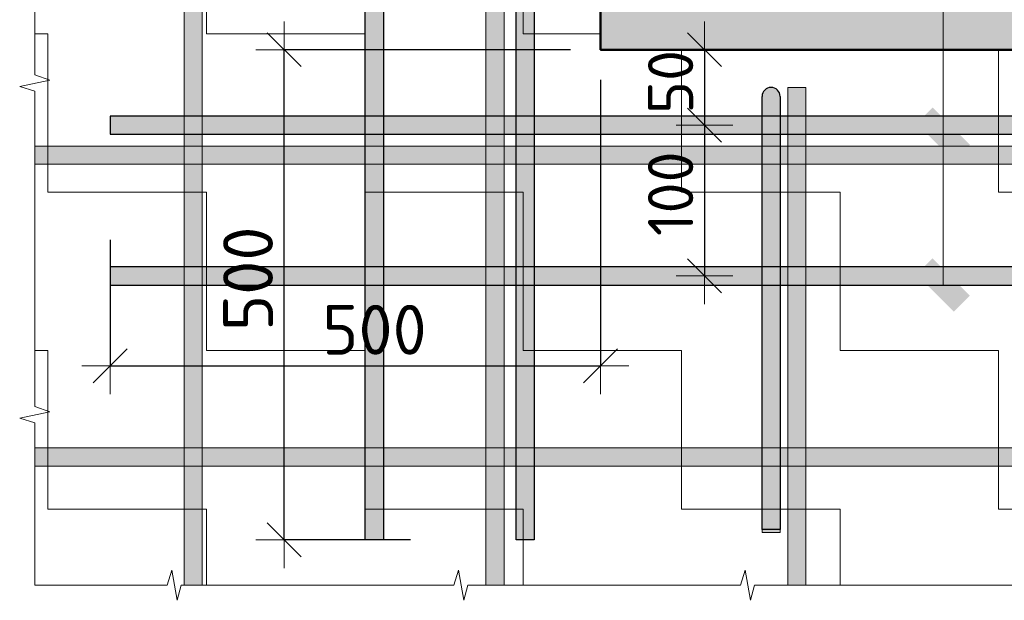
# Model space of a CAD drawing. Header units: metres. Extents: x -38 to 93, y -15 to 21.
# Tile 141 of 152: x 73.796 to 74.449, y 8.025 to 8.409. Entities that reach past the tile are written whole.
import ezdxf

# ---------------------------------------------------------------- set-up
doc = ezdxf.new("R2010")
doc.units = ezdxf.units.M
doc.header["$PDMODE"] = 65
doc.layers.add('XR$4$_3898', color=7, linetype='Continuous')
doc.layers.add('XR$6$_3898', color=7, linetype='Continuous')
doc.layers.add('XR$4$Размерная линия_ общее', color=7, linetype='Continuous', lineweight=13)
doc.layers.add('XR$6$Размерная линия_ общее', color=7, linetype='Continuous', lineweight=13)
doc.styles.add('ISOCPEUR', font='txt')
doc.dimstyles.new('DIMSTYLE_21', dxfattribs={"dimtxt": 0.03, "dimasz": 0.0375, "dimexe": 0, "dimexo": 1e-06, "dimgap": 0.015, "dimtad": 2, "dimdec": 0, "dimlfac": 1000, "dimrnd": 1, "dimzin": 12, "dimdsep": 46, "dimtxsty": 'ISOCPEUR', "dimblk1": 'ALL_ML_STRICH', "dimblk2": 'ALL_ML_STRICH', "dimsah": 1, "dimcen": 0, "dimse1": 1, "dimse2": 1, "dimclrd": 7, "dimclre": 256, "dimclrt": 7, "dimadec": 0, "dimazin": 0, "dimtfac": 1, "dimtdec": 0, "dimtix": 1, "dimtmove": 2, "dimatfit": 3, "dimfxl": 0, "dimtvp": 1.2, "dimtzin": 0, "dimlwd": 0, "dimlwe": -3, "dimarcsym": 0})
doc.dimstyles.new('DIMSTYLE_22', dxfattribs={"dimtxt": 0.03, "dimasz": 0.0375, "dimexe": 0, "dimexo": 1e-06, "dimgap": 0.015, "dimtad": 2, "dimdec": 0, "dimlfac": 1000, "dimrnd": 1, "dimzin": 12, "dimdsep": 46, "dimtxsty": 'ISOCPEUR', "dimblk1": 'ALL_ML_STRICH', "dimblk2": 'ALL_ML_STRICH', "dimsah": 1, "dimcen": 0, "dimse1": 1, "dimse2": 1, "dimclrd": 7, "dimclre": 256, "dimclrt": 7, "dimadec": 0, "dimazin": 0, "dimtfac": 1, "dimtdec": 0, "dimtix": 1, "dimtmove": 2, "dimatfit": 3, "dimfxl": 0, "dimtzin": 0, "dimlwd": 0, "dimlwe": -3, "dimarcsym": 0})
doc.dimstyles.new('DIMSTYLE_23', dxfattribs={"dimtxt": 0.03, "dimasz": 0.0375, "dimexe": 0, "dimexo": 1e-06, "dimgap": 0.015, "dimtad": 2, "dimdec": 0, "dimlfac": 1000, "dimrnd": 1, "dimzin": 12, "dimdsep": 46, "dimtxsty": 'ISOCPEUR', "dimblk1": 'ALL_ML_STRICH', "dimblk2": 'ALL_ML_STRICH', "dimsah": 1, "dimcen": 0, "dimse1": 1, "dimse2": 1, "dimclrd": 7, "dimclre": 256, "dimclrt": 7, "dimadec": 0, "dimazin": 0, "dimtfac": 1, "dimtdec": 0, "dimtix": 1, "dimtmove": 2, "dimatfit": 3, "dimfxl": 0, "dimtvp": 1.2, "dimtzin": 0, "dimlwd": 0, "dimlwe": -3, "dimarcsym": 0})
doc.dimstyles.new('DIMSTYLE_24', dxfattribs={"dimtxt": 0.03, "dimasz": 0.0375, "dimexe": 0, "dimexo": 1e-06, "dimgap": 0.015, "dimtad": 2, "dimdec": 0, "dimlfac": 1000, "dimrnd": 1, "dimzin": 12, "dimdsep": 46, "dimtxsty": 'ISOCPEUR', "dimblk1": 'ALL_ML_STRICH', "dimblk2": 'ALL_ML_STRICH', "dimsah": 1, "dimcen": 0, "dimse1": 1, "dimse2": 1, "dimclrd": 7, "dimclre": 256, "dimclrt": 7, "dimadec": 0, "dimazin": 0, "dimtfac": 1, "dimtdec": 0, "dimtix": 1, "dimtmove": 2, "dimatfit": 3, "dimfxl": 0, "dimtzin": 0, "dimlwd": 0, "dimlwe": -3, "dimarcsym": 0})
doc.dimstyles.new('DIMSTYLE_8', dxfattribs={"dimtxt": 0.033, "dimasz": 0.0375, "dimexe": 0, "dimexo": 0, "dimgap": 0.0165, "dimtad": 2, "dimdec": 0, "dimlfac": 1000, "dimrnd": 1, "dimzin": 12, "dimdsep": 46, "dimtxsty": 'ISOCPEUR', "dimblk1": 'ALL_ML_STRICH', "dimblk2": 'ALL_ML_STRICH', "dimsah": 1, "dimcen": 0, "dimclrd": 7, "dimclre": 256, "dimclrt": 7, "dimadec": 0, "dimazin": 0, "dimtfac": 1, "dimtdec": 0, "dimtix": 1, "dimtmove": 2, "dimatfit": 3, "dimfxl": 0, "dimtzin": 0, "dimlwd": 0, "dimlwe": -3, "dimarcsym": 0})
pattern_1 = [(0, (0.21, 0.21), (0.105, 0.105), [0.105, -0.105]), (90, (0.21, 0.21), (-0.105, 0.105), [0.105, -0.105])]

# ---------------------------------------------------------------- blocks, each defined once
blk = doc.blocks.new('СЛОЖНЫЙ_ОБЪЕКТ_2')
at = {"linetype": 'Continuous', "lineweight": 13, "transparency": 33554687}
blk.add_hatch(color=7, dxfattribs=at).paths.add_polyline_path([(74.11738, 8.0346), (74.11738, 8.6946), (74.10538, 8.6946), (74.10538, 8.0346)])
at = {"color": 7, "linetype": 'Continuous', "lineweight": 13, "transparency": 33554687}
blk.add_lwpolyline([(74.11738, 8.0346), (74.11738, 8.6946), (74.10538, 8.6946), (74.10538, 8.0346), (74.11738, 8.0346)], close=True, dxfattribs=at)
blk = doc.blocks.new('СЛОЖНЫЙ_ОБЪЕКТ_3')
at = {"linetype": 'Continuous', "lineweight": 13, "transparency": 33554687}
blk.add_hatch(color=7, dxfattribs=at).paths.add_polyline_path([(73.91738, 8.0346), (73.91738, 8.6946), (73.90538, 8.6946), (73.90538, 8.0346)])
at = {"color": 7, "linetype": 'Continuous', "lineweight": 13, "transparency": 33554687}
blk.add_lwpolyline([(73.91738, 8.0346), (73.91738, 8.6946), (73.90538, 8.6946), (73.90538, 8.0346), (73.91738, 8.0346)], close=True, dxfattribs=at)
blk = doc.blocks.new('ЭЛЕМЕНТ_УЗОРА_4')
at = {"color": 7, "linetype": 'Continuous', "lineweight": 13, "transparency": 33554687}
blk.add_line((73.80638, 8.0346), (73.80638, 8.0346), dxfattribs=at)
for points in [[(73.80638, 8.2546), (73.80638, 8.36218), (73.79638, 8.36526), (73.81638, 8.36944), (73.80638, 8.37296), (73.80638, 8.4746)], [(73.80638, 8.0346), (73.80638, 8.0346), (73.80638, 8.14218), (73.79638, 8.14526), (73.81638, 8.14944), (73.80638, 8.15296), (73.80638, 8.2546)], [(73.99638, 8.0346), (73.90347, 8.0346), (73.90081, 8.0246), (73.8972, 8.0446), (73.89416, 8.0346), (73.80638, 8.0346)], [(74.18638, 8.0346), (74.09347, 8.0346), (74.09081, 8.0246), (74.0872, 8.0446), (74.08416, 8.0346), (73.99638, 8.0346)], [(74.37638, 8.0346), (74.28347, 8.0346), (74.28081, 8.0246), (74.2772, 8.0446), (74.27416, 8.0346), (74.18638, 8.0346)], [(74.56638, 8.0346), (74.47347, 8.0346), (74.47081, 8.0246), (74.4672, 8.0446), (74.46416, 8.0346), (74.37638, 8.0346)]]:
    blk.add_lwpolyline(points, dxfattribs=at)
blk = doc.blocks.new('СЛОЖНЫЙ_ОБЪЕКТ_4')
at = {"linetype": 'Continuous', "lineweight": 13, "transparency": 33554687}
blk.add_hatch(color=7, dxfattribs=at).paths.add_polyline_path([(73.80638, 8.3256), (74.75638, 8.3256), (74.75638, 8.3136), (73.80638, 8.3136)], flags=16)
at = {"color": 7, "linetype": 'Continuous', "lineweight": 13, "transparency": 33554687}
blk.add_lwpolyline([(73.80638, 8.3256), (74.75638, 8.3256), (74.75638, 8.3136), (73.80638, 8.3136), (73.80638, 8.3256)], close=True, dxfattribs=at)
blk = doc.blocks.new('СЛОЖНЫЙ_ОБЪЕКТ_5')
at = {"linetype": 'Continuous', "lineweight": 13, "transparency": 33554687}
blk.add_hatch(color=7, dxfattribs=at).paths.add_polyline_path([(73.80638, 8.1256), (74.75638, 8.1256), (74.75638, 8.1136), (73.80638, 8.1136)], flags=16)
at = {"color": 7, "linetype": 'Continuous', "lineweight": 13, "transparency": 33554687}
blk.add_lwpolyline([(73.80638, 8.1256), (74.75638, 8.1256), (74.75638, 8.1136), (73.80638, 8.1136), (73.80638, 8.1256)], close=True, dxfattribs=at)
blk = doc.blocks.new('СЛОЖНЫЙ_ОБЪЕКТ_6')
at = {"linetype": 'Continuous', "lineweight": 25, "transparency": 33554687}
blk.add_hatch(color=8, dxfattribs=at).paths.add_polyline_path([(73.85638, 8.3336), (74.75638, 8.3336), (74.75638, 8.3456), (73.85638, 8.3456)])
at = {"color": 7, "linetype": 'Continuous', "lineweight": 25, "transparency": 33554687}
blk.add_line((73.85638, 8.3336), (74.75638, 8.3336), dxfattribs=at)
blk.add_lwpolyline([(74.75638, 8.3456), (73.85638, 8.3456), (73.85638, 8.3336)], dxfattribs=at)
blk = doc.blocks.new('СЛОЖНЫЙ_ОБЪЕКТ_7')
at = {"linetype": 'Continuous', "lineweight": 25, "true_color": 0x5f5f5f, "transparency": 33554687}
blk.add_hatch(color=251, dxfattribs=at).paths.add_polyline_path([(74.12538, 8.0646), (74.12538, 8.6946), (74.13738, 8.6946), (74.13738, 8.0646)], flags=16)
at = {"color": 7, "linetype": 'Continuous', "lineweight": 25, "transparency": 33554687}
blk.add_line((74.12538, 8.0646), (74.12538, 8.6946), dxfattribs=at)
blk.add_lwpolyline([(74.13738, 8.6946), (74.13738, 8.0646), (74.12538, 8.0646)], dxfattribs=at)
blk = doc.blocks.new('СЛОЖНЫЙ_ОБЪЕКТ_10')
at = {"linetype": 'Continuous', "lineweight": 13, "true_color": 0xc5c5c5, "transparency": 33554687}
for points in [[(74.2889, 8.36104), (74.28953, 8.36213), (74.29036, 8.36306), (74.29138, 8.3638), (74.29253, 8.36431), (74.29375, 8.36457), (74.29501, 8.36457), (74.29623, 8.36431), (74.29738, 8.3638), (74.29839, 8.36306), (74.29923, 8.36213), (74.29986, 8.36104), (74.30025, 8.35985), (74.30038, 8.3586), (74.30038, 8.0716), (74.28838, 8.0716), (74.28838, 8.3586), (74.28851, 8.35985)], [(74.28838, 8.0716), (74.30038, 8.0716), (74.30038, 8.0696), (74.28838, 8.0696)]]:
    blk.add_hatch(color=9, dxfattribs=at).paths.add_polyline_path(points, flags=16)
at = {"color": 7, "linetype": 'Continuous', "lineweight": 25, "transparency": 33554687}
blk.add_lwpolyline([(74.30038, 8.3586), (74.30038, 8.0716), (74.28838, 8.0716), (74.28838, 8.3586)], dxfattribs=at)
at = {"color": 7, "linetype": 'Continuous', "lineweight": 13, "transparency": 33554687}
blk.add_lwpolyline([(74.28838, 8.0716), (74.30038, 8.0716), (74.30038, 8.0696), (74.28838, 8.0696), (74.28838, 8.0716)], close=True, dxfattribs=at)
at = {"color": 7, "linetype": 'Continuous', "lineweight": 25, "transparency": 33554687}
blk.add_arc((74.29438, 8.3586), 0.006, 0, 180, dxfattribs=at)
blk = doc.blocks.new('СЛОЖНЫЙ_ОБЪЕКТ_12')
at = {"linetype": 'Continuous', "lineweight": 13, "transparency": 33554687}
blk.add_hatch(color=7, dxfattribs=at).paths.add_polyline_path([(74.31738, 8.0346), (74.31738, 8.3646), (74.30538, 8.3646), (74.30538, 8.0346)])
at = {"color": 7, "linetype": 'Continuous', "lineweight": 13, "transparency": 33554687}
blk.add_lwpolyline([(74.31738, 8.0346), (74.31738, 8.3646), (74.30538, 8.3646), (74.30538, 8.0346), (74.31738, 8.0346)], close=True, dxfattribs=at)
blk = doc.blocks.new('СЛОЖНЫЙ_ОБЪЕКТ_16')
at = {"linetype": 'Continuous', "lineweight": 25, "true_color": 0x5f5f5f, "transparency": 33554687}
blk.add_hatch(color=251, dxfattribs=at).paths.add_polyline_path([(74.02538, 8.0646), (74.02538, 8.6946), (74.03738, 8.6946), (74.03738, 8.0646)], flags=16)
at = {"color": 7, "linetype": 'Continuous', "lineweight": 25, "transparency": 33554687}
blk.add_line((74.02538, 8.0646), (74.02538, 8.6946), dxfattribs=at)
blk.add_lwpolyline([(74.03738, 8.6946), (74.03738, 8.0646), (74.02538, 8.0646)], dxfattribs=at)
blk = doc.blocks.new('СЛОЖНЫЙ_ОБЪЕКТ_17')
at = {"linetype": 'Continuous', "lineweight": 25, "transparency": 33554687}
blk.add_hatch(color=8, dxfattribs=at).paths.add_polyline_path([(73.85638, 8.2336), (74.75638, 8.2336), (74.75638, 8.2456), (73.85638, 8.2456)])
at = {"color": 7, "linetype": 'Continuous', "lineweight": 25, "transparency": 33554687}
blk.add_line((73.85638, 8.2336), (74.75638, 8.2336), dxfattribs=at)
blk.add_lwpolyline([(74.75638, 8.2456), (73.85638, 8.2456), (73.85638, 8.2336)], dxfattribs=at)
blk = doc.blocks.new('ALL_ML_STRICH')
at = {"color": 0, "linetype": 'ByBlock', "lineweight": -2}
for p, q in [((0, -0.5), (0, 0.5)), ((-0.3, -0.3), (0.3, 0.3)), ((-1, 0), (0.5, 0))]:
    blk.add_line(p, q, dxfattribs=at)
blk = doc.blocks.new('*D152')
at = {"layer": 'DEFPOINTS', "color": 7, "linetype": 'Continuous', "lineweight": 13, "transparency": 33554687}
for p in [(74.22364, 8.3896), (74.25028, 8.3896), (74.22137, 8.3396)]:
    blk.add_point(p, dxfattribs=at)
at = {"layer": 'XR$4$Размерная линия_ общее', "color": 7, "linetype": 'Continuous', "lineweight": -2, "transparency": 33554687}
blk.add_line((74.25028, 8.3896), (74.25028, 8.3396), dxfattribs=at)
at = {"layer": 'XR$4$Размерная линия_ общее', "color": 7, "linetype": 'Continuous', "lineweight": 13, "transparency": 33554687, "xscale": 0.0375, "yscale": 0.0375, "zscale": 0.0375}
for p, rotation in [((74.25028, 8.3896), 90), ((74.25028, 8.3396), 270)]:
    blk.add_blockref('ALL_ML_STRICH', p, dxfattribs=dict(at, rotation=rotation))
at = {"layer": 'XR$4$Размерная линия_ общее', "color": 7, "linetype": 'Continuous', "lineweight": 13, "transparency": 33554687, "insert": (74.22778, 8.36822), "char_height": 0.03, "width": 0.06, "attachment_point": 5, "rotation": 90, "style": 'ISOCPEUR'}
blk.add_mtext('\\A1;{50}', dxfattribs=at)
blk = doc.blocks.new('*D153')
at = {"layer": 'DEFPOINTS', "color": 7, "linetype": 'Continuous', "lineweight": 13, "transparency": 33554687}
for p in [(74.22137, 8.3396), (74.25028, 8.3396), (74.22364, 8.2396)]:
    blk.add_point(p, dxfattribs=at)
at = {"layer": 'XR$4$Размерная линия_ общее', "color": 7, "linetype": 'Continuous', "lineweight": -2, "transparency": 33554687}
blk.add_line((74.25028, 8.3396), (74.25028, 8.2396), dxfattribs=at)
at = {"layer": 'XR$4$Размерная линия_ общее', "color": 7, "linetype": 'Continuous', "lineweight": 13, "transparency": 33554687, "xscale": 0.0375, "yscale": 0.0375, "zscale": 0.0375}
for p, rotation in [((74.25028, 8.3396), 90), ((74.25028, 8.2396), 270)]:
    blk.add_blockref('ALL_ML_STRICH', p, dxfattribs=dict(at, rotation=rotation))
at = {"layer": 'XR$4$Размерная линия_ общее', "color": 7, "linetype": 'Continuous', "lineweight": 13, "transparency": 33554687, "insert": (74.22778, 8.2941), "char_height": 0.03, "width": 0.09, "attachment_point": 5, "rotation": 90, "style": 'ISOCPEUR'}
blk.add_mtext('\\A1;{100}', dxfattribs=at)
blk = doc.blocks.new('*D160')
at = {"layer": 'DEFPOINTS', "color": 7, "linetype": 'Continuous', "lineweight": 13, "transparency": 33554687}
for p in [(74.18138, 8.3896), (73.85638, 8.2836), (73.85638, 8.17994)]:
    blk.add_point(p, dxfattribs=at)
at = {"layer": 'XR$4$Размерная линия_ общее', "color": 253, "linetype": 'Continuous', "lineweight": -2, "true_color": 0xa0a0a0, "transparency": 33554687}
for p, q in [((74.18138, 8.3696), (74.18138, 8.17994)), ((73.85638, 8.2636), (73.85638, 8.17994))]:
    blk.add_line(p, q, dxfattribs=at)
at = {"layer": 'XR$4$Размерная линия_ общее', "color": 7, "linetype": 'Continuous', "lineweight": -2, "transparency": 33554687}
blk.add_line((73.85638, 8.17994), (74.18138, 8.17994), dxfattribs=at)
at = {"layer": 'XR$4$Размерная линия_ общее', "color": 7, "linetype": 'Continuous', "lineweight": 13, "transparency": 33554687, "xscale": 0.0375, "yscale": 0.0375, "zscale": 0.0375, "rotation": 180}
blk.add_blockref('ALL_ML_STRICH', (73.85638, 8.17994), dxfattribs=at)
at = {"layer": 'XR$4$Размерная линия_ общее', "color": 7, "linetype": 'Continuous', "lineweight": 13, "transparency": 33554687, "xscale": 0.0375, "yscale": 0.0375, "zscale": 0.0375}
blk.add_blockref('ALL_ML_STRICH', (74.18138, 8.17994), dxfattribs=at)
at = {"layer": 'XR$4$Размерная линия_ общее', "color": 7, "linetype": 'Continuous', "lineweight": 13, "transparency": 33554687, "insert": (73.99688, 8.22044), "char_height": 0.033, "width": 0.00165, "attachment_point": 1, "line_spacing_factor": 0.60241, "style": 'ISOCPEUR'}
blk.add_mtext('500', dxfattribs=at)
blk = doc.blocks.new('*D161')
at = {"layer": 'DEFPOINTS', "color": 7, "linetype": 'Continuous', "lineweight": 13, "transparency": 33554687}
for p in [(74.18138, 8.3896), (73.97172, 8.0646), (74.07538, 8.0646)]:
    blk.add_point(p, dxfattribs=at)
at = {"layer": 'XR$4$Размерная линия_ общее', "color": 253, "linetype": 'Continuous', "lineweight": -2, "true_color": 0xa0a0a0, "transparency": 33554687}
for p, q in [((74.16138, 8.3896), (73.97172, 8.3896)), ((74.05538, 8.0646), (73.97172, 8.0646))]:
    blk.add_line(p, q, dxfattribs=at)
at = {"layer": 'XR$4$Размерная линия_ общее', "color": 7, "linetype": 'Continuous', "lineweight": -2, "transparency": 33554687}
blk.add_line((73.97172, 8.0646), (73.97172, 8.3896), dxfattribs=at)
at = {"layer": 'XR$4$Размерная линия_ общее', "color": 7, "linetype": 'Continuous', "lineweight": 13, "transparency": 33554687, "xscale": 0.0375, "yscale": 0.0375, "zscale": 0.0375}
for p, rotation in [((73.97172, 8.3896), 90), ((73.97172, 8.0646), 270)]:
    blk.add_blockref('ALL_ML_STRICH', p, dxfattribs=dict(at, rotation=rotation))
at = {"layer": 'XR$4$Размерная линия_ общее', "color": 7, "linetype": 'Continuous', "lineweight": 13, "transparency": 33554687, "insert": (73.93122, 8.2031), "char_height": 0.033, "width": 0.00165, "attachment_point": 1, "rotation": 90, "line_spacing_factor": 0.60241, "style": 'ISOCPEUR'}
blk.add_mtext('500', dxfattribs=at)
blk = doc.blocks.new('СЛОЖНЫЙ_ОБЪЕКТ_44')
at = {"linetype": 'Continuous', "lineweight": 13, "transparency": 33554687}
blk.add_hatch(color=7, dxfattribs=at).paths.add_polyline_path([(74.11738, 8.0346), (74.11738, 8.6946), (74.10538, 8.6946), (74.10538, 8.0346)])
at = {"color": 7, "linetype": 'Continuous', "lineweight": 13, "transparency": 33554687}
blk.add_lwpolyline([(74.11738, 8.0346), (74.11738, 8.6946), (74.10538, 8.6946), (74.10538, 8.0346), (74.11738, 8.0346)], close=True, dxfattribs=at)
blk = doc.blocks.new('СЛОЖНЫЙ_ОБЪЕКТ_45')
at = {"linetype": 'Continuous', "lineweight": 13, "transparency": 33554687}
blk.add_hatch(color=7, dxfattribs=at).paths.add_polyline_path([(73.91738, 8.0346), (73.91738, 8.6946), (73.90538, 8.6946), (73.90538, 8.0346)])
at = {"color": 7, "linetype": 'Continuous', "lineweight": 13, "transparency": 33554687}
blk.add_lwpolyline([(73.91738, 8.0346), (73.91738, 8.6946), (73.90538, 8.6946), (73.90538, 8.0346), (73.91738, 8.0346)], close=True, dxfattribs=at)
blk = doc.blocks.new('ЭЛЕМЕНТ_УЗОРА_25')
at = {"color": 7, "linetype": 'Continuous', "lineweight": 13, "transparency": 33554687}
blk.add_line((73.80638, 8.0346), (73.80638, 8.0346), dxfattribs=at)
for points in [[(73.80638, 8.2546), (73.80638, 8.36218), (73.79638, 8.36526), (73.81638, 8.36944), (73.80638, 8.37296), (73.80638, 8.4746)], [(73.80638, 8.0346), (73.80638, 8.0346), (73.80638, 8.14218), (73.79638, 8.14526), (73.81638, 8.14944), (73.80638, 8.15296), (73.80638, 8.2546)], [(73.99638, 8.0346), (73.90347, 8.0346), (73.90081, 8.0246), (73.8972, 8.0446), (73.89416, 8.0346), (73.80638, 8.0346)], [(74.18638, 8.0346), (74.09347, 8.0346), (74.09081, 8.0246), (74.0872, 8.0446), (74.08416, 8.0346), (73.99638, 8.0346)], [(74.37638, 8.0346), (74.28347, 8.0346), (74.28081, 8.0246), (74.2772, 8.0446), (74.27416, 8.0346), (74.18638, 8.0346)], [(74.56638, 8.0346), (74.47347, 8.0346), (74.47081, 8.0246), (74.4672, 8.0446), (74.46416, 8.0346), (74.37638, 8.0346)]]:
    blk.add_lwpolyline(points, dxfattribs=at)
blk = doc.blocks.new('СЛОЖНЫЙ_ОБЪЕКТ_46')
at = {"linetype": 'Continuous', "lineweight": 13, "transparency": 33554687}
blk.add_hatch(color=7, dxfattribs=at).paths.add_polyline_path([(73.80638, 8.3256), (74.75638, 8.3256), (74.75638, 8.3136), (73.80638, 8.3136)], flags=16)
at = {"color": 7, "linetype": 'Continuous', "lineweight": 13, "transparency": 33554687}
blk.add_lwpolyline([(73.80638, 8.3256), (74.75638, 8.3256), (74.75638, 8.3136), (73.80638, 8.3136), (73.80638, 8.3256)], close=True, dxfattribs=at)
blk = doc.blocks.new('СЛОЖНЫЙ_ОБЪЕКТ_47')
at = {"linetype": 'Continuous', "lineweight": 13, "transparency": 33554687}
blk.add_hatch(color=7, dxfattribs=at).paths.add_polyline_path([(73.80638, 8.1256), (74.75638, 8.1256), (74.75638, 8.1136), (73.80638, 8.1136)], flags=16)
at = {"color": 7, "linetype": 'Continuous', "lineweight": 13, "transparency": 33554687}
blk.add_lwpolyline([(73.80638, 8.1256), (74.75638, 8.1256), (74.75638, 8.1136), (73.80638, 8.1136), (73.80638, 8.1256)], close=True, dxfattribs=at)
blk = doc.blocks.new('СЛОЖНЫЙ_ОБЪЕКТ_48')
at = {"linetype": 'Continuous', "lineweight": 25, "transparency": 33554687}
blk.add_hatch(color=8, dxfattribs=at).paths.add_polyline_path([(73.85638, 8.3336), (74.75638, 8.3336), (74.75638, 8.3456), (73.85638, 8.3456)])
at = {"color": 7, "linetype": 'Continuous', "lineweight": 25, "transparency": 33554687}
blk.add_line((73.85638, 8.3336), (74.75638, 8.3336), dxfattribs=at)
blk.add_lwpolyline([(74.75638, 8.3456), (73.85638, 8.3456), (73.85638, 8.3336)], dxfattribs=at)
blk = doc.blocks.new('СЛОЖНЫЙ_ОБЪЕКТ_49')
at = {"linetype": 'Continuous', "lineweight": 25, "true_color": 0x5f5f5f, "transparency": 33554687}
blk.add_hatch(color=251, dxfattribs=at).paths.add_polyline_path([(74.12538, 8.0646), (74.12538, 8.6946), (74.13738, 8.6946), (74.13738, 8.0646)], flags=16)
at = {"color": 7, "linetype": 'Continuous', "lineweight": 25, "transparency": 33554687}
blk.add_line((74.12538, 8.0646), (74.12538, 8.6946), dxfattribs=at)
blk.add_lwpolyline([(74.13738, 8.6946), (74.13738, 8.0646), (74.12538, 8.0646)], dxfattribs=at)
blk = doc.blocks.new('СЛОЖНЫЙ_ОБЪЕКТ_52')
at = {"linetype": 'Continuous', "lineweight": 13, "true_color": 0xc5c5c5, "transparency": 33554687}
for points in [[(74.2889, 8.36104), (74.28953, 8.36213), (74.29036, 8.36306), (74.29138, 8.3638), (74.29253, 8.36431), (74.29375, 8.36457), (74.29501, 8.36457), (74.29623, 8.36431), (74.29738, 8.3638), (74.29839, 8.36306), (74.29923, 8.36213), (74.29986, 8.36104), (74.30025, 8.35985), (74.30038, 8.3586), (74.30038, 8.0716), (74.28838, 8.0716), (74.28838, 8.3586), (74.28851, 8.35985)], [(74.28838, 8.0716), (74.30038, 8.0716), (74.30038, 8.0696), (74.28838, 8.0696)]]:
    blk.add_hatch(color=9, dxfattribs=at).paths.add_polyline_path(points, flags=16)
at = {"color": 7, "linetype": 'Continuous', "lineweight": 25, "transparency": 33554687}
blk.add_lwpolyline([(74.30038, 8.3586), (74.30038, 8.0716), (74.28838, 8.0716), (74.28838, 8.3586)], dxfattribs=at)
at = {"color": 7, "linetype": 'Continuous', "lineweight": 13, "transparency": 33554687}
blk.add_lwpolyline([(74.28838, 8.0716), (74.30038, 8.0716), (74.30038, 8.0696), (74.28838, 8.0696), (74.28838, 8.0716)], close=True, dxfattribs=at)
at = {"color": 7, "linetype": 'Continuous', "lineweight": 25, "transparency": 33554687}
blk.add_arc((74.29438, 8.3586), 0.006, 0, 180, dxfattribs=at)
blk = doc.blocks.new('СЛОЖНЫЙ_ОБЪЕКТ_54')
at = {"linetype": 'Continuous', "lineweight": 13, "transparency": 33554687}
blk.add_hatch(color=7, dxfattribs=at).paths.add_polyline_path([(74.31738, 8.0346), (74.31738, 8.3646), (74.30538, 8.3646), (74.30538, 8.0346)])
at = {"color": 7, "linetype": 'Continuous', "lineweight": 13, "transparency": 33554687}
blk.add_lwpolyline([(74.31738, 8.0346), (74.31738, 8.3646), (74.30538, 8.3646), (74.30538, 8.0346), (74.31738, 8.0346)], close=True, dxfattribs=at)
blk = doc.blocks.new('СЛОЖНЫЙ_ОБЪЕКТ_58')
at = {"linetype": 'Continuous', "lineweight": 25, "true_color": 0x5f5f5f, "transparency": 33554687}
blk.add_hatch(color=251, dxfattribs=at).paths.add_polyline_path([(74.02538, 8.0646), (74.02538, 8.6946), (74.03738, 8.6946), (74.03738, 8.0646)], flags=16)
at = {"color": 7, "linetype": 'Continuous', "lineweight": 25, "transparency": 33554687}
blk.add_line((74.02538, 8.0646), (74.02538, 8.6946), dxfattribs=at)
blk.add_lwpolyline([(74.03738, 8.6946), (74.03738, 8.0646), (74.02538, 8.0646)], dxfattribs=at)
blk = doc.blocks.new('СЛОЖНЫЙ_ОБЪЕКТ_59')
at = {"linetype": 'Continuous', "lineweight": 25, "transparency": 33554687}
blk.add_hatch(color=8, dxfattribs=at).paths.add_polyline_path([(73.85638, 8.2336), (74.75638, 8.2336), (74.75638, 8.2456), (73.85638, 8.2456)])
at = {"color": 7, "linetype": 'Continuous', "lineweight": 25, "transparency": 33554687}
blk.add_line((73.85638, 8.2336), (74.75638, 8.2336), dxfattribs=at)
blk.add_lwpolyline([(74.75638, 8.2456), (73.85638, 8.2456), (73.85638, 8.2336)], dxfattribs=at)
blk = doc.blocks.new('*D741')
at = {"layer": 'DEFPOINTS', "color": 7, "linetype": 'Continuous', "lineweight": 13, "transparency": 33554687}
for p in [(74.22364, 8.3896), (74.25028, 8.3896), (74.22137, 8.3396)]:
    blk.add_point(p, dxfattribs=at)
at = {"layer": 'XR$6$Размерная линия_ общее', "color": 7, "linetype": 'Continuous', "lineweight": -2, "transparency": 33554687}
blk.add_line((74.25028, 8.3896), (74.25028, 8.3396), dxfattribs=at)
at = {"layer": 'XR$6$Размерная линия_ общее', "color": 7, "linetype": 'Continuous', "lineweight": 13, "transparency": 33554687, "xscale": 0.0375, "yscale": 0.0375, "zscale": 0.0375}
for p, rotation in [((74.25028, 8.3896), 90), ((74.25028, 8.3396), 270)]:
    blk.add_blockref('ALL_ML_STRICH', p, dxfattribs=dict(at, rotation=rotation))
at = {"layer": 'XR$6$Размерная линия_ общее', "color": 7, "linetype": 'Continuous', "lineweight": 13, "transparency": 33554687, "insert": (74.22778, 8.36822), "char_height": 0.03, "width": 0.06, "attachment_point": 5, "rotation": 90, "style": 'ISOCPEUR'}
blk.add_mtext('\\A1;{50}', dxfattribs=at)
blk = doc.blocks.new('*D742')
at = {"layer": 'DEFPOINTS', "color": 7, "linetype": 'Continuous', "lineweight": 13, "transparency": 33554687}
for p in [(74.22137, 8.3396), (74.25028, 8.3396), (74.22364, 8.2396)]:
    blk.add_point(p, dxfattribs=at)
at = {"layer": 'XR$6$Размерная линия_ общее', "color": 7, "linetype": 'Continuous', "lineweight": -2, "transparency": 33554687}
blk.add_line((74.25028, 8.3396), (74.25028, 8.2396), dxfattribs=at)
at = {"layer": 'XR$6$Размерная линия_ общее', "color": 7, "linetype": 'Continuous', "lineweight": 13, "transparency": 33554687, "xscale": 0.0375, "yscale": 0.0375, "zscale": 0.0375}
for p, rotation in [((74.25028, 8.3396), 90), ((74.25028, 8.2396), 270)]:
    blk.add_blockref('ALL_ML_STRICH', p, dxfattribs=dict(at, rotation=rotation))
at = {"layer": 'XR$6$Размерная линия_ общее', "color": 7, "linetype": 'Continuous', "lineweight": 13, "transparency": 33554687, "insert": (74.22778, 8.2941), "char_height": 0.03, "width": 0.09, "attachment_point": 5, "rotation": 90, "style": 'ISOCPEUR'}
blk.add_mtext('\\A1;{100}', dxfattribs=at)
blk = doc.blocks.new('*D755')
at = {"layer": 'DEFPOINTS', "color": 7, "linetype": 'Continuous', "lineweight": 13, "transparency": 33554687}
for p in [(74.18138, 8.3896), (73.85638, 8.2836), (73.85638, 8.17994)]:
    blk.add_point(p, dxfattribs=at)
at = {"layer": 'XR$6$Размерная линия_ общее', "color": 253, "linetype": 'Continuous', "lineweight": -2, "true_color": 0xa0a0a0, "transparency": 33554687}
for p, q in [((74.18138, 8.3696), (74.18138, 8.17994)), ((73.85638, 8.2636), (73.85638, 8.17994))]:
    blk.add_line(p, q, dxfattribs=at)
at = {"layer": 'XR$6$Размерная линия_ общее', "color": 7, "linetype": 'Continuous', "lineweight": -2, "transparency": 33554687}
blk.add_line((73.85638, 8.17994), (74.18138, 8.17994), dxfattribs=at)
at = {"layer": 'XR$6$Размерная линия_ общее', "color": 7, "linetype": 'Continuous', "lineweight": 13, "transparency": 33554687, "xscale": 0.0375, "yscale": 0.0375, "zscale": 0.0375, "rotation": 180}
blk.add_blockref('ALL_ML_STRICH', (73.85638, 8.17994), dxfattribs=at)
at = {"layer": 'XR$6$Размерная линия_ общее', "color": 7, "linetype": 'Continuous', "lineweight": 13, "transparency": 33554687, "xscale": 0.0375, "yscale": 0.0375, "zscale": 0.0375}
blk.add_blockref('ALL_ML_STRICH', (74.18138, 8.17994), dxfattribs=at)
at = {"layer": 'XR$6$Размерная линия_ общее', "color": 7, "linetype": 'Continuous', "lineweight": 13, "transparency": 33554687, "insert": (73.99688, 8.22044), "char_height": 0.033, "width": 0.00165, "attachment_point": 1, "line_spacing_factor": 0.60241, "style": 'ISOCPEUR'}
blk.add_mtext('500', dxfattribs=at)
blk = doc.blocks.new('*D756')
at = {"layer": 'DEFPOINTS', "color": 7, "linetype": 'Continuous', "lineweight": 13, "transparency": 33554687}
for p in [(74.18138, 8.3896), (73.97172, 8.0646), (74.07538, 8.0646)]:
    blk.add_point(p, dxfattribs=at)
at = {"layer": 'XR$6$Размерная линия_ общее', "color": 253, "linetype": 'Continuous', "lineweight": -2, "true_color": 0xa0a0a0, "transparency": 33554687}
for p, q in [((74.16138, 8.3896), (73.97172, 8.3896)), ((74.05538, 8.0646), (73.97172, 8.0646))]:
    blk.add_line(p, q, dxfattribs=at)
at = {"layer": 'XR$6$Размерная линия_ общее', "color": 7, "linetype": 'Continuous', "lineweight": -2, "transparency": 33554687}
blk.add_line((73.97172, 8.0646), (73.97172, 8.3896), dxfattribs=at)
at = {"layer": 'XR$6$Размерная линия_ общее', "color": 7, "linetype": 'Continuous', "lineweight": 13, "transparency": 33554687, "xscale": 0.0375, "yscale": 0.0375, "zscale": 0.0375}
for p, rotation in [((73.97172, 8.3896), 90), ((73.97172, 8.0646), 270)]:
    blk.add_blockref('ALL_ML_STRICH', p, dxfattribs=dict(at, rotation=rotation))
at = {"layer": 'XR$6$Размерная линия_ общее', "color": 7, "linetype": 'Continuous', "lineweight": 13, "transparency": 33554687, "insert": (73.93122, 8.2031), "char_height": 0.033, "width": 0.00165, "attachment_point": 1, "rotation": 90, "line_spacing_factor": 0.60241, "style": 'ISOCPEUR'}
blk.add_mtext('500', dxfattribs=at)

msp = doc.modelspace()

# ---------------------------------------------------------------- hatches: boundary and pattern name
at = {"linetype": 'Continuous', "lineweight": 13, "transparency": 33554687}
h = msp.add_hatch(dxfattribs=at)
h.set_pattern_fill('____', scale=0.105, style=0, pattern_type=2)
h.set_pattern_definition(pattern_1)
h.paths.add_polyline_path([(73.80638, 8.6946), (73.80638, 8.0346), (74.75638, 8.0346), (74.75638, 8.3896), (74.18138, 8.3896), (74.18138, 8.6946)], flags=0)
h = msp.add_hatch(dxfattribs=at)
h.set_pattern_fill('____', scale=0.105, style=0, pattern_type=2)
h.set_pattern_definition(pattern_1)
h.paths.add_polyline_path([(73.80638, 8.6946), (73.80638, 8.0346), (74.75638, 8.0346), (74.75638, 8.3896), (74.18138, 8.3896), (74.18138, 8.6946)], flags=0)
at = {"linetype": 'Continuous', "lineweight": 13, "true_color": 0x696969, "transparency": 33554687}
msp.add_hatch(color=251, dxfattribs=at).paths.add_polyline_path([(74.75638, 8.4106), (74.25957, 8.46779), (74.18138, 8.6946), (74.18138, 8.3896), (74.75638, 8.3896)])
msp.add_hatch(color=251, dxfattribs=at).paths.add_polyline_path([(74.75638, 8.4106), (74.25957, 8.46779), (74.18138, 8.6946), (74.18138, 8.3896), (74.75638, 8.3896)])
at = {"linetype": 'Continuous', "lineweight": 25, "true_color": 0x000000, "transparency": 33554687}
for points in [[(74.40138, 8.35128), (74.39077, 8.34067), (74.41552, 8.31592), (74.42612, 8.32653)], [(74.40138, 8.35128), (74.39077, 8.34067), (74.41552, 8.31592), (74.42612, 8.32653)], [(74.40138, 8.25128), (74.39077, 8.24067), (74.41552, 8.21592), (74.42612, 8.22653)], [(74.40138, 8.25128), (74.39077, 8.24067), (74.41552, 8.21592), (74.42612, 8.22653)]]:
    msp.add_hatch(color=18, dxfattribs=at).paths.add_polyline_path(points)

# ---------------------------------------------------------------- linework, layer by layer
at = {"color": 7, "linetype": 'Continuous', "lineweight": 13, "transparency": 33554687}
msp.add_line((74.40845, 8.2336), (74.40845, 8.60357), dxfattribs=at)
msp.add_line((74.40845, 8.2336), (74.40845, 8.60357), dxfattribs=at)
at = {"layer": 'XR$4$_3898', "color": 7, "linetype": 'Continuous', "lineweight": 50, "transparency": 33554687}
msp.add_lwpolyline([(74.75638, 8.3896), (74.18138, 8.3896), (74.18138, 8.6946)], dxfattribs=at)
at = {"layer": 'XR$6$_3898', "color": 7, "linetype": 'Continuous', "lineweight": 50, "transparency": 33554687}
msp.add_lwpolyline([(74.75638, 8.3896), (74.18138, 8.3896), (74.18138, 8.6946)], dxfattribs=at)

# ---------------------------------------------------------------- block references
at = {"color": 7, "linetype": 'Continuous', "lineweight": 13, "transparency": 33554687}
for name in ['ЭЛЕМЕНТ_УЗОРА_4', 'ЭЛЕМЕНТ_УЗОРА_25', 'СЛОЖНЫЙ_ОБЪЕКТ_3', 'СЛОЖНЫЙ_ОБЪЕКТ_45', 'СЛОЖНЫЙ_ОБЪЕКТ_2', 'СЛОЖНЫЙ_ОБЪЕКТ_44', 'СЛОЖНЫЙ_ОБЪЕКТ_10', 'СЛОЖНЫЙ_ОБЪЕКТ_52', 'СЛОЖНЫЙ_ОБЪЕКТ_12', 'СЛОЖНЫЙ_ОБЪЕКТ_54', 'СЛОЖНЫЙ_ОБЪЕКТ_4', 'СЛОЖНЫЙ_ОБЪЕКТ_46', 'СЛОЖНЫЙ_ОБЪЕКТ_5', 'СЛОЖНЫЙ_ОБЪЕКТ_47']:
    msp.add_blockref(name, (0, 0), dxfattribs=at)
at = {"color": 7, "linetype": 'Continuous', "lineweight": 25, "transparency": 33554687}
for name in ['СЛОЖНЫЙ_ОБЪЕКТ_16', 'СЛОЖНЫЙ_ОБЪЕКТ_58', 'СЛОЖНЫЙ_ОБЪЕКТ_7', 'СЛОЖНЫЙ_ОБЪЕКТ_49', 'СЛОЖНЫЙ_ОБЪЕКТ_6', 'СЛОЖНЫЙ_ОБЪЕКТ_48', 'СЛОЖНЫЙ_ОБЪЕКТ_17', 'СЛОЖНЫЙ_ОБЪЕКТ_59']:
    msp.add_blockref(name, (0, 0), dxfattribs=at)

# ---------------------------------------------------------------- dimensions: what is measured, and where the dimension line sits
at = {"layer": 'XR$4$Размерная линия_ общее', "color": 7, "linetype": 'Continuous', "lineweight": 13, "transparency": 33554687}
dim = msp.add_linear_dim(base=(73.97172, 8.3896), p1=(74.05538, 8.0646), p2=(74.16138, 8.3896), angle=90, text='500', dimstyle='DIMSTYLE_8', override={"dimpost": '<>', "dimclrd": 7, "dimclre": 253, "dimclrt": 7, "dimlwd": 0, "dimlwe": 65533}, dxfattribs=at)
dim.commit()
dim.dimension.update_dxf_attribs({"geometry": '*D161', "text_midpoint": (73.95522, 8.2271), "dimtype": 160})
for base, p1, p2, dimstyle, picture, middle in [((74.25028, 8.3396), (74.22364, 8.3896), (74.22137, 8.3396), 'DIMSTYLE_21', '*D152', (74.22778, 8.36822)), ((74.25028, 8.2396), (74.22137, 8.3396), (74.22364, 8.2396), 'DIMSTYLE_22', '*D153', (74.22778, 8.2941))]:
    dim = msp.add_linear_dim(base=base, p1=p1, p2=p2, angle=270, dimstyle=dimstyle, override={"dimpost": '<>', "dimclrd": 7, "dimclre": 253, "dimclrt": 7, "dimlwd": 0, "dimlwe": 65533}, dxfattribs=at)
    dim.commit()
    dim.dimension.update_dxf_attribs({"geometry": picture, "text_midpoint": middle, "dimtype": 160})
dim = msp.add_linear_dim(base=(74.18138, 8.17994), p1=(73.85638, 8.2636), p2=(74.18138, 8.3696), text='500', dimstyle='DIMSTYLE_8', override={"dimpost": '<>', "dimclrd": 7, "dimclre": 253, "dimclrt": 7, "dimlwd": 0, "dimlwe": 65533}, dxfattribs=at)
dim.commit()
dim.dimension.update_dxf_attribs({"geometry": '*D160', "text_midpoint": (74.01888, 8.19644), "dimtype": 160})
at = {"layer": 'XR$6$Размерная линия_ общее', "color": 7, "linetype": 'Continuous', "lineweight": 13, "transparency": 33554687}
dim = msp.add_linear_dim(base=(73.97172, 8.3896), p1=(74.05538, 8.0646), p2=(74.16138, 8.3896), angle=90, text='500', dimstyle='DIMSTYLE_8', override={"dimpost": '<>', "dimclrd": 7, "dimclre": 253, "dimclrt": 7, "dimlwd": 0, "dimlwe": 65533}, dxfattribs=at)
dim.commit()
dim.dimension.update_dxf_attribs({"geometry": '*D756', "text_midpoint": (73.95522, 8.2271), "dimtype": 160})
for base, p1, p2, dimstyle, picture, middle in [((74.25028, 8.3396), (74.22364, 8.3896), (74.22137, 8.3396), 'DIMSTYLE_23', '*D741', (74.22778, 8.36822)), ((74.25028, 8.2396), (74.22137, 8.3396), (74.22364, 8.2396), 'DIMSTYLE_24', '*D742', (74.22778, 8.2941))]:
    dim = msp.add_linear_dim(base=base, p1=p1, p2=p2, angle=270, dimstyle=dimstyle, override={"dimpost": '<>', "dimclrd": 7, "dimclre": 253, "dimclrt": 7, "dimlwd": 0, "dimlwe": 65533}, dxfattribs=at)
    dim.commit()
    dim.dimension.update_dxf_attribs({"geometry": picture, "text_midpoint": middle, "dimtype": 160})
dim = msp.add_linear_dim(base=(74.18138, 8.17994), p1=(73.85638, 8.2636), p2=(74.18138, 8.3696), text='500', dimstyle='DIMSTYLE_8', override={"dimpost": '<>', "dimclrd": 7, "dimclre": 253, "dimclrt": 7, "dimlwd": 0, "dimlwe": 65533}, dxfattribs=at)
dim.commit()
dim.dimension.update_dxf_attribs({"geometry": '*D755', "text_midpoint": (74.01888, 8.19644), "dimtype": 160})

doc.saveas('drawing.dxf')
